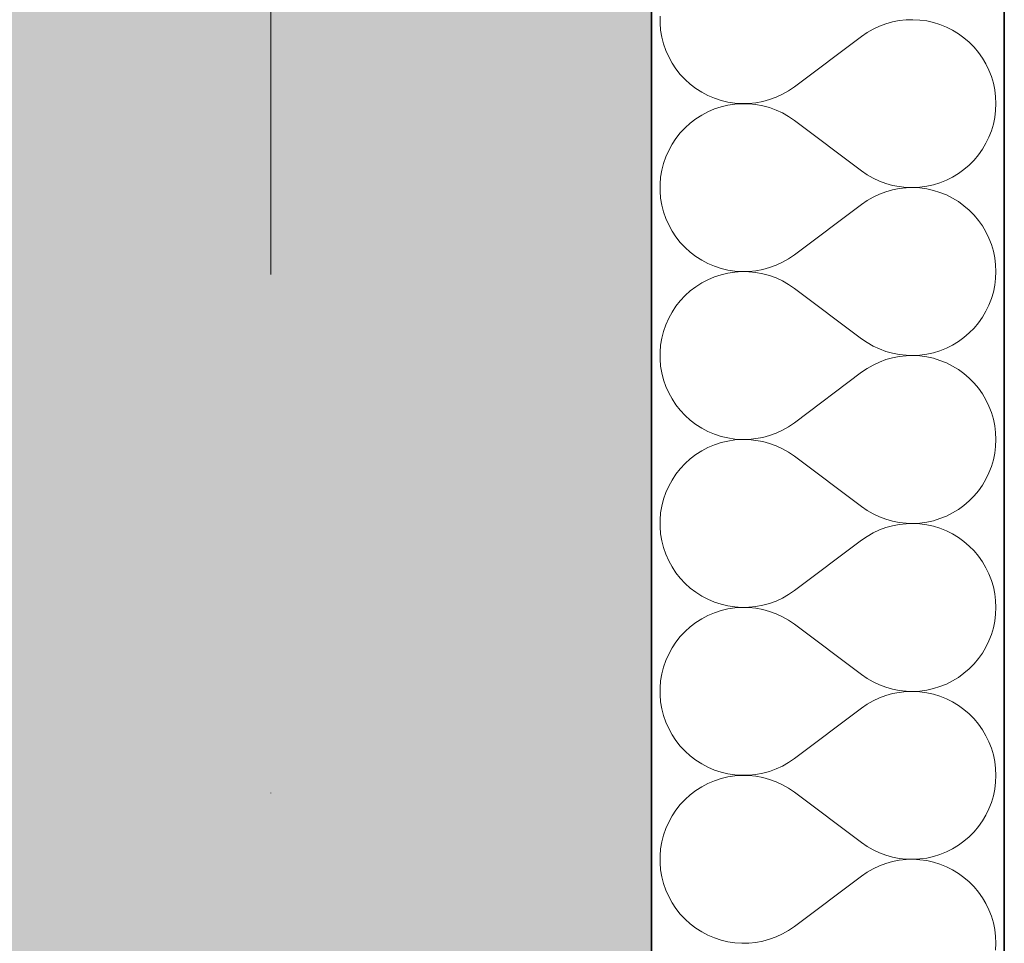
# Model space of a CAD drawing. Header units: millimetres. Extents: x 82175 to 237000, y 24756 to 471700.
# Tile 225 of 256: x 122425 to 122760, y 387416 to 387730. Entities that reach past the tile are written whole.
import ezdxf

# ---------------------------------------------------------------- set-up
doc = ezdxf.new("R2010")
doc.units = ezdxf.units.MM
doc.linetypes.add('Kropki i Kreski', pattern=[6.702778, 3.527778, -1.763889, 0, -1.411111])
for name, color, linetype in [('- A - ocieplenie', 8, 'Continuous'), ('Konstrukcja - Siatka mod', 8, 'Continuous'), ('Konstrukcja - Ściany zewnętrzne', 8, 'Continuous')]:
    doc.layers.add(name, color=color, linetype=linetype)

# ---------------------------------------------------------------- blocks, each defined once
blk = doc.blocks.new('*X32')
at = {"layer": '- A - ocieplenie', "linetype": 'Continuous', "lineweight": 13, "ltscale": 100}
for p, q in [((49799.98, 397263), (49799.98, 397260.61)), ((49799.98, 397260.61), (49800.18, 397258.23)), ((49876.8, 397260.39), (49874.61, 397259.57)), ((49879.06, 397261.03), (49876.8, 397260.39)), ((49881.36, 397261.48), (49879.06, 397261.03)), ((49883.69, 397261.73), (49881.36, 397261.48)), ((49886.03, 397261.8), (49883.69, 397261.73)), ((49888.37, 397261.67), (49886.03, 397261.8)), ((49890.69, 397261.36), (49888.37, 397261.67)), ((49892.97, 397260.85), (49890.69, 397261.36)), ((49895.21, 397260.16), (49892.97, 397260.85)), ((49897.39, 397259.29), (49895.21, 397260.16)), ((49800.18, 397258.23), (49800.57, 397255.88)), ((49870.45, 397257.42), (49868.52, 397256.09)), ((49872.49, 397258.58), (49870.45, 397257.42)), ((49874.61, 397259.57), (49872.49, 397258.58)), ((49899.48, 397258.24), (49897.39, 397259.29)), ((49901.48, 397257.02), (49899.48, 397258.24)), ((49903.38, 397255.65), (49901.48, 397257.02)), ((49800.57, 397255.88), (49801.17, 397253.56)), ((49801.17, 397253.56), (49801.95, 397251.31)), ((49845.67, 397238.94), (49868.52, 397256.09)), ((49905.16, 397254.12), (49903.38, 397255.65)), ((49906.8, 397252.46), (49905.16, 397254.12)), ((49801.95, 397251.31), (49802.92, 397249.13)), ((49908.31, 397250.66), (49906.8, 397252.46)), ((49909.66, 397248.75), (49908.31, 397250.66)), ((49802.92, 397249.13), (49804.06, 397247.04)), ((49804.06, 397247.04), (49805.38, 397245.05)), ((49910.85, 397246.73), (49909.66, 397248.75)), ((49911.87, 397244.62), (49910.85, 397246.73)), ((49805.38, 397245.05), (49806.86, 397243.17)), ((49806.86, 397243.17), (49808.49, 397241.43)), ((49912.72, 397242.44), (49911.87, 397244.62)), ((49808.49, 397241.43), (49810.26, 397239.83)), ((49810.26, 397239.83), (49812.16, 397238.38)), ((49913.38, 397240.19), (49912.72, 397242.44)), ((49913.86, 397237.9), (49913.38, 397240.19)), ((49812.16, 397238.38), (49814.17, 397237.1)), ((49814.17, 397237.1), (49816.28, 397235.99)), ((49839.46, 397235.41), (49841.63, 397236.41)), ((49841.63, 397236.41), (49843.7, 397237.59)), ((49843.7, 397237.59), (49845.67, 397238.94)), ((49914.14, 397235.57), (49913.86, 397237.9)), ((49816.28, 397235.99), (49818.48, 397235.05)), ((49818.48, 397235.05), (49820.75, 397234.31)), ((49820.75, 397234.31), (49823.07, 397233.76)), ((49823.07, 397233.76), (49825.43, 397233.4)), ((49825.43, 397233.06), (49823.07, 397232.71)), ((49825.43, 397233.4), (49827.81, 397233.24)), ((49827.81, 397233.22), (49825.43, 397233.06)), ((49827.81, 397233.24), (49830.2, 397233.28)), ((49830.2, 397233.18), (49827.81, 397233.22)), ((49830.2, 397233.28), (49832.57, 397233.52)), ((49832.57, 397232.94), (49830.2, 397233.18)), ((49832.57, 397233.52), (49834.92, 397233.96)), ((49834.92, 397233.96), (49837.22, 397234.59)), ((49837.22, 397234.59), (49839.46, 397235.41)), ((49914.24, 397233.23), (49914.14, 397235.57)), ((49914.14, 397230.89), (49914.24, 397233.23)), ((49816.28, 397230.48), (49814.17, 397229.36)), ((49818.48, 397231.41), (49816.28, 397230.48)), ((49820.75, 397232.15), (49818.48, 397231.41)), ((49823.07, 397232.71), (49820.75, 397232.15)), ((49834.92, 397232.51), (49832.57, 397232.94)), ((49837.22, 397231.88), (49834.92, 397232.51)), ((49839.46, 397231.05), (49837.22, 397231.88)), ((49841.63, 397230.05), (49839.46, 397231.05)), ((49843.7, 397228.87), (49841.63, 397230.05)), ((49913.86, 397228.57), (49914.14, 397230.89)), ((49810.26, 397226.63), (49808.49, 397225.03)), ((49812.16, 397228.08), (49810.26, 397226.63)), ((49814.17, 397229.36), (49812.16, 397228.08)), ((49845.67, 397227.52), (49843.7, 397228.87)), ((49845.67, 397227.52), (49868.52, 397210.37)), ((49913.38, 397226.27), (49913.86, 397228.57)), ((49806.86, 397223.29), (49805.38, 397221.42)), ((49808.49, 397225.03), (49806.86, 397223.29)), ((49911.87, 397221.84), (49912.72, 397224.03)), ((49912.72, 397224.03), (49913.38, 397226.27)), ((49805.38, 397221.42), (49804.06, 397219.43)), ((49909.66, 397217.71), (49910.85, 397219.73)), ((49910.85, 397219.73), (49911.87, 397221.84)), ((49802.92, 397217.33), (49801.95, 397215.15)), ((49804.06, 397219.43), (49802.92, 397217.33)), ((49908.31, 397215.8), (49909.66, 397217.71)), ((49801.17, 397212.9), (49800.57, 397210.58)), ((49801.95, 397215.15), (49801.17, 397212.9)), ((49905.16, 397212.34), (49906.8, 397214.01)), ((49906.8, 397214.01), (49908.31, 397215.8)), ((49800.57, 397210.58), (49800.18, 397208.23)), ((49868.52, 397210.37), (49870.45, 397209.05)), ((49901.48, 397209.44), (49903.38, 397210.81)), ((49903.38, 397210.81), (49905.16, 397212.34)), ((49800.18, 397208.23), (49799.98, 397205.85)), ((49870.45, 397209.05), (49872.49, 397207.88)), ((49872.49, 397207.88), (49874.61, 397206.89)), ((49874.61, 397206.89), (49876.8, 397206.07)), ((49892.97, 397205.61), (49895.21, 397206.3)), ((49895.21, 397206.3), (49897.39, 397207.17)), ((49897.39, 397207.17), (49899.48, 397208.22)), ((49899.48, 397208.22), (49901.48, 397209.44)), ((49799.98, 397205.85), (49799.98, 397203.47)), ((49799.98, 397203.47), (49800.18, 397201.09)), ((49876.8, 397203.25), (49874.61, 397202.43)), ((49876.8, 397206.07), (49879.06, 397205.43)), ((49879.06, 397203.88), (49876.8, 397203.25)), ((49879.06, 397205.43), (49881.36, 397204.99)), ((49881.36, 397204.33), (49879.06, 397203.88)), ((49881.36, 397204.99), (49883.69, 397204.73)), ((49883.69, 397204.59), (49881.36, 397204.33)), ((49883.69, 397204.73), (49886.03, 397204.66)), ((49886.03, 397204.66), (49883.69, 397204.59)), ((49886.03, 397204.66), (49888.37, 397204.79)), ((49888.37, 397204.53), (49886.03, 397204.66)), ((49888.37, 397204.79), (49890.69, 397205.1)), ((49890.69, 397204.21), (49888.37, 397204.53)), ((49890.69, 397205.1), (49892.97, 397205.61)), ((49892.97, 397203.71), (49890.69, 397204.21)), ((49895.21, 397203.02), (49892.97, 397203.71)), ((49897.39, 397202.15), (49895.21, 397203.02)), ((49800.18, 397201.09), (49800.57, 397198.73)), ((49870.45, 397200.27), (49868.52, 397198.94)), ((49872.49, 397201.44), (49870.45, 397200.27)), ((49874.61, 397202.43), (49872.49, 397201.44)), ((49899.48, 397201.1), (49897.39, 397202.15)), ((49901.48, 397199.88), (49899.48, 397201.1)), ((49903.38, 397198.51), (49901.48, 397199.88)), ((49800.57, 397198.73), (49801.17, 397196.42)), ((49801.17, 397196.42), (49801.95, 397194.17)), ((49845.67, 397181.8), (49868.52, 397198.94)), ((49905.16, 397196.98), (49903.38, 397198.51)), ((49906.8, 397195.31), (49905.16, 397196.98)), ((49801.95, 397194.17), (49802.92, 397191.99)), ((49908.31, 397193.52), (49906.8, 397195.31)), ((49909.66, 397191.6), (49908.31, 397193.52)), ((49802.92, 397191.99), (49804.06, 397189.89)), ((49804.06, 397189.89), (49805.38, 397187.9)), ((49910.85, 397189.59), (49909.66, 397191.6)), ((49911.87, 397187.48), (49910.85, 397189.59)), ((49805.38, 397187.9), (49806.86, 397186.03)), ((49912.72, 397185.29), (49911.87, 397187.48)), ((49806.86, 397186.03), (49808.49, 397184.29)), ((49808.49, 397184.29), (49810.26, 397182.69)), ((49913.38, 397183.05), (49912.72, 397185.29)), ((49913.86, 397180.75), (49913.38, 397183.05)), ((49810.26, 397182.69), (49812.16, 397181.24)), ((49812.16, 397181.24), (49814.17, 397179.95)), ((49814.17, 397179.95), (49816.28, 397178.84)), ((49841.63, 397179.27), (49843.7, 397180.45)), ((49843.7, 397180.45), (49845.67, 397181.8)), ((49914.14, 397178.43), (49913.86, 397180.75)), ((49816.28, 397178.84), (49818.48, 397177.91)), ((49818.48, 397177.91), (49820.75, 397177.17)), ((49820.75, 397177.17), (49823.07, 397176.61)), ((49823.07, 397176.61), (49825.43, 397176.26)), ((49825.43, 397176.26), (49827.81, 397176.1)), ((49827.81, 397176.08), (49825.43, 397175.92)), ((49827.81, 397176.1), (49830.2, 397176.14)), ((49830.2, 397176.04), (49827.81, 397176.08)), ((49830.2, 397176.14), (49832.57, 397176.38)), ((49832.57, 397176.38), (49834.92, 397176.81)), ((49834.92, 397176.81), (49837.22, 397177.44)), ((49837.22, 397177.44), (49839.46, 397178.26)), ((49839.46, 397178.26), (49841.63, 397179.27)), ((49914.24, 397176.09), (49914.14, 397178.43)), ((49914.14, 397173.75), (49914.24, 397176.09)), ((49816.28, 397173.33), (49814.17, 397172.22)), ((49818.48, 397174.26), (49816.28, 397173.33)), ((49820.75, 397175.01), (49818.48, 397174.26)), ((49823.07, 397175.56), (49820.75, 397175.01)), ((49825.43, 397175.92), (49823.07, 397175.56)), ((49832.57, 397175.8), (49830.2, 397176.04)), ((49834.92, 397175.36), (49832.57, 397175.8)), ((49837.22, 397174.73), (49834.92, 397175.36)), ((49839.46, 397173.91), (49837.22, 397174.73)), ((49841.63, 397172.91), (49839.46, 397173.91)), ((49843.7, 397171.72), (49841.63, 397172.91)), ((49913.86, 397171.42), (49914.14, 397173.75)), ((49810.26, 397169.49), (49808.49, 397167.89)), ((49812.16, 397170.94), (49810.26, 397169.49)), ((49814.17, 397172.22), (49812.16, 397170.94)), ((49845.67, 397170.37), (49843.7, 397171.72)), ((49845.67, 397170.37), (49868.52, 397153.23)), ((49913.38, 397169.13), (49913.86, 397171.42)), ((49806.86, 397166.15), (49805.38, 397164.27)), ((49808.49, 397167.89), (49806.86, 397166.15)), ((49911.87, 397164.7), (49912.72, 397166.88)), ((49912.72, 397166.88), (49913.38, 397169.13)), ((49805.38, 397164.27), (49804.06, 397162.28)), ((49910.85, 397162.59), (49911.87, 397164.7)), ((49802.92, 397160.19), (49801.95, 397158.01)), ((49804.06, 397162.28), (49802.92, 397160.19)), ((49908.31, 397158.66), (49909.66, 397160.57)), ((49909.66, 397160.57), (49910.85, 397162.59)), ((49801.95, 397158.01), (49801.17, 397155.75)), ((49905.16, 397155.2), (49906.8, 397156.86)), ((49906.8, 397156.86), (49908.31, 397158.66)), ((49800.57, 397153.44), (49800.18, 397151.09)), ((49801.17, 397155.75), (49800.57, 397153.44)), ((49868.52, 397153.23), (49870.45, 397151.9)), ((49901.48, 397152.29), (49903.38, 397153.67)), ((49903.38, 397153.67), (49905.16, 397155.2)), ((49800.18, 397151.09), (49799.98, 397148.71)), ((49870.45, 397151.9), (49872.49, 397150.74)), ((49872.49, 397150.74), (49874.61, 397149.74)), ((49874.61, 397149.74), (49876.8, 397148.93)), ((49895.21, 397149.16), (49897.39, 397150.03)), ((49897.39, 397150.03), (49899.48, 397151.08)), ((49899.48, 397151.08), (49901.48, 397152.29)), ((49799.98, 397148.71), (49799.98, 397146.32)), ((49799.98, 397146.32), (49800.18, 397143.94)), ((49876.8, 397146.11), (49874.61, 397145.29)), ((49876.8, 397148.93), (49879.06, 397148.29)), ((49879.06, 397146.74), (49876.8, 397146.11)), ((49879.06, 397148.29), (49881.36, 397147.84)), ((49881.36, 397147.19), (49879.06, 397146.74)), ((49881.36, 397147.84), (49883.69, 397147.59)), ((49883.69, 397147.45), (49881.36, 397147.19)), ((49883.69, 397147.59), (49886.03, 397147.52)), ((49886.03, 397147.51), (49883.69, 397147.45)), ((49886.03, 397147.52), (49888.37, 397147.64)), ((49888.37, 397147.39), (49886.03, 397147.51)), ((49888.37, 397147.64), (49890.69, 397147.96)), ((49890.69, 397147.07), (49888.37, 397147.39)), ((49890.69, 397147.96), (49892.97, 397148.47)), ((49892.97, 397146.57), (49890.69, 397147.07)), ((49892.97, 397148.47), (49895.21, 397149.16)), ((49895.21, 397145.87), (49892.97, 397146.57)), ((49800.18, 397143.94), (49800.57, 397141.59)), ((49870.45, 397143.13), (49868.52, 397141.8)), ((49872.49, 397144.29), (49870.45, 397143.13)), ((49874.61, 397145.29), (49872.49, 397144.29)), ((49897.39, 397145), (49895.21, 397145.87)), ((49899.48, 397143.95), (49897.39, 397145)), ((49901.48, 397142.74), (49899.48, 397143.95)), ((49903.38, 397141.36), (49901.48, 397142.74)), ((49800.57, 397141.59), (49801.17, 397139.28)), ((49801.17, 397139.28), (49801.95, 397137.02)), ((49845.67, 397124.66), (49868.52, 397141.8)), ((49905.16, 397139.84), (49903.38, 397141.36)), ((49906.8, 397138.17), (49905.16, 397139.84)), ((49801.95, 397137.02), (49802.92, 397134.84)), ((49908.31, 397136.37), (49906.8, 397138.17)), ((49909.66, 397134.46), (49908.31, 397136.37)), ((49802.92, 397134.84), (49804.06, 397132.75)), ((49804.06, 397132.75), (49805.38, 397130.76)), ((49910.85, 397132.44), (49909.66, 397134.46)), ((49805.38, 397130.76), (49806.86, 397128.89)), ((49911.87, 397130.34), (49910.85, 397132.44)), ((49912.72, 397128.15), (49911.87, 397130.34)), ((49806.86, 397128.89), (49808.49, 397127.14)), ((49808.49, 397127.14), (49810.26, 397125.54)), ((49913.38, 397125.9), (49912.72, 397128.15)), ((49913.86, 397123.61), (49913.38, 397125.9)), ((49810.26, 397125.54), (49812.16, 397124.1)), ((49812.16, 397124.1), (49814.17, 397122.81)), ((49814.17, 397122.81), (49816.28, 397121.7)), ((49841.63, 397122.13), (49843.7, 397123.31)), ((49843.7, 397123.31), (49845.67, 397124.66)), ((49914.14, 397121.29), (49913.86, 397123.61)), ((49816.28, 397121.7), (49818.48, 397120.77)), ((49818.48, 397120.77), (49820.75, 397120.02)), ((49820.75, 397120.02), (49823.07, 397119.47)), ((49823.07, 397119.47), (49825.43, 397119.11)), ((49825.43, 397119.11), (49827.81, 397118.95)), ((49830.2, 397118.99), (49832.57, 397119.23)), ((49832.57, 397119.23), (49834.92, 397119.67)), ((49834.92, 397119.67), (49837.22, 397120.3)), ((49837.22, 397120.3), (49839.46, 397121.12)), ((49839.46, 397121.12), (49841.63, 397122.13)), ((49914.24, 397118.94), (49914.14, 397121.29)), ((49816.28, 397116.19), (49814.17, 397115.08)), ((49818.48, 397117.12), (49816.28, 397116.19)), ((49820.75, 397117.87), (49818.48, 397117.12)), ((49823.07, 397118.42), (49820.75, 397117.87)), ((49825.43, 397118.78), (49823.07, 397118.42)), ((49827.81, 397118.94), (49825.43, 397118.78)), ((49827.81, 397118.95), (49830.2, 397118.99)), ((49830.2, 397118.9), (49827.81, 397118.94)), ((49832.57, 397118.66), (49830.2, 397118.9)), ((49834.92, 397118.22), (49832.57, 397118.66)), ((49837.22, 397117.59), (49834.92, 397118.22)), ((49839.46, 397116.77), (49837.22, 397117.59)), ((49841.63, 397115.76), (49839.46, 397116.77)), ((49843.7, 397114.58), (49841.63, 397115.76)), ((49913.86, 397114.28), (49914.14, 397116.6)), ((49914.14, 397116.6), (49914.24, 397118.94)), ((49812.16, 397113.79), (49810.26, 397112.35)), ((49814.17, 397115.08), (49812.16, 397113.79)), ((49845.67, 397113.23), (49843.7, 397114.58)), ((49845.67, 397113.23), (49868.52, 397096.09)), ((49913.38, 397111.99), (49913.86, 397114.28)), ((49808.49, 397110.75), (49806.86, 397109)), ((49810.26, 397112.35), (49808.49, 397110.75)), ((49911.87, 397107.55), (49912.72, 397109.74)), ((49912.72, 397109.74), (49913.38, 397111.99)), ((49805.38, 397107.13), (49804.06, 397105.14)), ((49806.86, 397109), (49805.38, 397107.13)), ((49910.85, 397105.45), (49911.87, 397107.55)), ((49802.92, 397103.05), (49801.95, 397100.87)), ((49804.06, 397105.14), (49802.92, 397103.05)), ((49908.31, 397101.52), (49909.66, 397103.43)), ((49909.66, 397103.43), (49910.85, 397105.45)), ((49801.95, 397100.87), (49801.17, 397098.61)), ((49905.16, 397098.05), (49906.8, 397099.72)), ((49906.8, 397099.72), (49908.31, 397101.52)), ((49800.57, 397096.3), (49800.18, 397093.95)), ((49801.17, 397098.61), (49800.57, 397096.3)), ((49868.52, 397096.09), (49870.45, 397094.76)), ((49901.48, 397095.15), (49903.38, 397096.53)), ((49903.38, 397096.53), (49905.16, 397098.05)), ((49800.18, 397093.95), (49799.98, 397091.57)), ((49870.45, 397094.76), (49872.49, 397093.6)), ((49872.49, 397093.6), (49874.61, 397092.6)), ((49874.61, 397092.6), (49876.8, 397091.78)), ((49895.21, 397092.02), (49897.39, 397092.89)), ((49897.39, 397092.89), (49899.48, 397093.94)), ((49899.48, 397093.94), (49901.48, 397095.15)), ((49799.98, 397091.57), (49799.98, 397089.18)), ((49799.98, 397089.18), (49800.18, 397086.8)), ((49876.8, 397088.96), (49874.61, 397088.15)), ((49876.8, 397091.78), (49879.06, 397091.15)), ((49879.06, 397089.6), (49876.8, 397088.96)), ((49879.06, 397091.15), (49881.36, 397090.7)), ((49881.36, 397090.05), (49879.06, 397089.6)), ((49881.36, 397090.7), (49883.69, 397090.44)), ((49883.69, 397090.3), (49881.36, 397090.05)), ((49883.69, 397090.44), (49886.03, 397090.38)), ((49886.03, 397090.37), (49883.69, 397090.3)), ((49886.03, 397090.38), (49888.37, 397090.5)), ((49888.37, 397090.25), (49886.03, 397090.37)), ((49888.37, 397090.5), (49890.69, 397090.82)), ((49890.69, 397089.93), (49888.37, 397090.25)), ((49890.69, 397090.82), (49892.97, 397091.32)), ((49892.97, 397089.42), (49890.69, 397089.93)), ((49892.97, 397091.32), (49895.21, 397092.02)), ((49895.21, 397088.73), (49892.97, 397089.42)), ((49800.18, 397086.8), (49800.57, 397084.45)), ((49870.45, 397085.99), (49868.52, 397084.66)), ((49872.49, 397087.15), (49870.45, 397085.99)), ((49874.61, 397088.15), (49872.49, 397087.15)), ((49897.39, 397087.86), (49895.21, 397088.73)), ((49899.48, 397086.81), (49897.39, 397087.86)), ((49901.48, 397085.6), (49899.48, 397086.81)), ((49800.57, 397084.45), (49801.17, 397082.14)), ((49845.67, 397067.52), (49868.52, 397084.66)), ((49903.38, 397084.22), (49901.48, 397085.6)), ((49905.16, 397082.69), (49903.38, 397084.22)), ((49906.8, 397081.03), (49905.16, 397082.69)), ((49801.17, 397082.14), (49801.95, 397079.88)), ((49801.95, 397079.88), (49802.92, 397077.7)), ((49908.31, 397079.23), (49906.8, 397081.03)), ((49909.66, 397077.32), (49908.31, 397079.23)), ((49802.92, 397077.7), (49804.06, 397075.61)), ((49804.06, 397075.61), (49805.38, 397073.62)), ((49910.85, 397075.3), (49909.66, 397077.32)), ((49805.38, 397073.62), (49806.86, 397071.74)), ((49911.87, 397073.19), (49910.85, 397075.3)), ((49912.72, 397071.01), (49911.87, 397073.19)), ((49806.86, 397071.74), (49808.49, 397070)), ((49808.49, 397070), (49810.26, 397068.4)), ((49913.38, 397068.76), (49912.72, 397071.01)), ((49810.26, 397068.4), (49812.16, 397066.95)), ((49812.16, 397066.95), (49814.17, 397065.67)), ((49814.17, 397065.67), (49816.28, 397064.56)), ((49841.63, 397064.98), (49843.7, 397066.17)), ((49843.7, 397066.17), (49845.67, 397067.52)), ((49913.86, 397066.47), (49913.38, 397068.76)), ((49914.14, 397064.14), (49913.86, 397066.47)), ((49816.28, 397064.56), (49818.48, 397063.63)), ((49818.48, 397063.63), (49820.75, 397062.88)), ((49820.75, 397062.88), (49823.07, 397062.33)), ((49823.07, 397062.33), (49825.43, 397061.97)), ((49832.57, 397062.09), (49834.92, 397062.53)), ((49834.92, 397062.53), (49837.22, 397063.16)), ((49837.22, 397063.16), (49839.46, 397063.98)), ((49839.46, 397063.98), (49841.63, 397064.98)), ((49914.24, 397061.8), (49914.14, 397064.14)), ((49816.28, 397059.05), (49814.17, 397057.94)), ((49818.48, 397059.98), (49816.28, 397059.05)), ((49820.75, 397060.72), (49818.48, 397059.98)), ((49823.07, 397061.28), (49820.75, 397060.72)), ((49825.43, 397061.63), (49823.07, 397061.28)), ((49825.43, 397061.97), (49827.81, 397061.81)), ((49827.81, 397061.79), (49825.43, 397061.63)), ((49827.81, 397061.81), (49830.2, 397061.85)), ((49830.2, 397061.75), (49827.81, 397061.79)), ((49830.2, 397061.85), (49832.57, 397062.09)), ((49832.57, 397061.51), (49830.2, 397061.75)), ((49834.92, 397061.08), (49832.57, 397061.51)), ((49837.22, 397060.45), (49834.92, 397061.08)), ((49839.46, 397059.63), (49837.22, 397060.45)), ((49841.63, 397058.62), (49839.46, 397059.63)), ((49913.86, 397057.14), (49914.14, 397059.46)), ((49914.14, 397059.46), (49914.24, 397061.8)), ((49812.16, 397056.65), (49810.26, 397055.2)), ((49814.17, 397057.94), (49812.16, 397056.65)), ((49843.7, 397057.44), (49841.63, 397058.62)), ((49845.67, 397056.09), (49843.7, 397057.44)), ((49845.67, 397056.09), (49868.52, 397038.94)), ((49913.38, 397054.84), (49913.86, 397057.14)), ((49808.49, 397053.6), (49806.86, 397051.86)), ((49810.26, 397055.2), (49808.49, 397053.6)), ((49911.87, 397050.41), (49912.72, 397052.6)), ((49912.72, 397052.6), (49913.38, 397054.84)), ((49805.38, 397049.99), (49804.06, 397048)), ((49806.86, 397051.86), (49805.38, 397049.99)), ((49910.85, 397048.3), (49911.87, 397050.41)), ((49802.92, 397045.9), (49801.95, 397043.72)), ((49804.06, 397048), (49802.92, 397045.9)), ((49908.31, 397044.37), (49909.66, 397046.29)), ((49909.66, 397046.29), (49910.85, 397048.3)), ((49801.95, 397043.72), (49801.17, 397041.47)), ((49905.16, 397040.91), (49906.8, 397042.58)), ((49906.8, 397042.58), (49908.31, 397044.37)), ((49800.57, 397039.16), (49800.18, 397036.8)), ((49801.17, 397041.47), (49800.57, 397039.16)), ((49868.52, 397038.94), (49870.45, 397037.62)), ((49901.48, 397038.01), (49903.38, 397039.38)), ((49903.38, 397039.38), (49905.16, 397040.91)), ((49800.18, 397036.8), (49799.98, 397034.42)), ((49870.45, 397037.62), (49872.49, 397036.45)), ((49872.49, 397036.45), (49874.61, 397035.46)), ((49874.61, 397035.46), (49876.8, 397034.64)), ((49895.21, 397034.87), (49897.39, 397035.74)), ((49897.39, 397035.74), (49899.48, 397036.79)), ((49899.48, 397036.79), (49901.48, 397038.01)), ((49799.98, 397034.42), (49799.98, 397032.04)), ((49799.98, 397032.04), (49800.18, 397029.66)), ((49876.8, 397034.64), (49879.06, 397034.01)), ((49879.06, 397032.46), (49876.8, 397031.82)), ((49879.06, 397034.01), (49881.36, 397033.56)), ((49881.36, 397032.9), (49879.06, 397032.46)), ((49881.36, 397033.56), (49883.69, 397033.3)), ((49883.69, 397033.16), (49881.36, 397032.9)), ((49883.69, 397033.3), (49886.03, 397033.23)), ((49886.03, 397033.23), (49883.69, 397033.16)), ((49886.03, 397033.23), (49888.37, 397033.36)), ((49888.37, 397033.1), (49886.03, 397033.23)), ((49888.37, 397033.36), (49890.69, 397033.68)), ((49890.69, 397032.79), (49888.37, 397033.1)), ((49890.69, 397033.68), (49892.97, 397034.18)), ((49892.97, 397032.28), (49890.69, 397032.79)), ((49892.97, 397034.18), (49895.21, 397034.87)), ((49895.21, 397031.59), (49892.97, 397032.28)), ((49800.18, 397029.66), (49800.57, 397027.31)), ((49870.45, 397028.84), (49868.52, 397027.52)), ((49872.49, 397030.01), (49870.45, 397028.84)), ((49874.61, 397031), (49872.49, 397030.01)), ((49876.8, 397031.82), (49874.61, 397031)), ((49897.39, 397030.72), (49895.21, 397031.59)), ((49899.48, 397029.67), (49897.39, 397030.72)), ((49901.48, 397028.45), (49899.48, 397029.67)), ((49800.57, 397027.31), (49801.17, 397024.99)), ((49845.67, 397010.37), (49868.52, 397027.52)), ((49903.38, 397027.08), (49901.48, 397028.45)), ((49905.16, 397025.55), (49903.38, 397027.08)), ((49906.8, 397023.88), (49905.16, 397025.55)), ((49801.17, 397024.99), (49801.95, 397022.74)), ((49801.95, 397022.74), (49802.92, 397020.56)), ((49908.31, 397022.09), (49906.8, 397023.88)), ((49909.66, 397020.18), (49908.31, 397022.09)), ((49802.92, 397020.56), (49804.06, 397018.46)), ((49910.85, 397018.16), (49909.66, 397020.18)), ((49804.06, 397018.46), (49805.38, 397016.47)), ((49805.38, 397016.47), (49806.86, 397014.6)), ((49911.87, 397016.05), (49910.85, 397018.16)), ((49912.72, 397013.86), (49911.87, 397016.05)), ((49806.86, 397014.6), (49808.49, 397012.86)), ((49808.49, 397012.86), (49810.26, 397011.26)), ((49913.38, 397011.62), (49912.72, 397013.86)), ((49810.26, 397011.26), (49812.16, 397009.81)), ((49812.16, 397009.81), (49814.17, 397008.53)), ((49841.63, 397007.84), (49843.7, 397009.02)), ((49843.7, 397009.02), (49845.67, 397010.37)), ((49913.86, 397009.32), (49913.38, 397011.62)), ((49914.14, 397007), (49913.86, 397009.32)), ((49814.17, 397008.53), (49816.28, 397007.41)), ((49816.28, 397007.41), (49818.48, 397006.48)), ((49818.48, 397006.48), (49820.75, 397005.74)), ((49820.75, 397005.74), (49823.07, 397005.18)), ((49832.57, 397004.95), (49834.92, 397005.38)), ((49834.92, 397005.38), (49837.22, 397006.01)), ((49837.22, 397006.01), (49839.46, 397006.84)), ((49839.46, 397006.84), (49841.63, 397007.84)), ((49914.24, 397004.66), (49914.14, 397007)), ((49816.28, 397001.9), (49814.17, 397000.79)), ((49818.48, 397002.84), (49816.28, 397001.9)), ((49820.75, 397003.58), (49818.48, 397002.84)), ((49823.07, 397004.13), (49820.75, 397003.58)), ((49823.07, 397005.18), (49825.43, 397004.83)), ((49825.43, 397004.49), (49823.07, 397004.13)), ((49825.43, 397004.83), (49827.81, 397004.67)), ((49827.81, 397004.65), (49825.43, 397004.49)), ((49827.81, 397004.67), (49830.2, 397004.71)), ((49830.2, 397004.61), (49827.81, 397004.65)), ((49830.2, 397004.71), (49832.57, 397004.95)), ((49832.57, 397004.37), (49830.2, 397004.61)), ((49834.92, 397003.93), (49832.57, 397004.37)), ((49837.22, 397003.3), (49834.92, 397003.93)), ((49839.46, 397002.48), (49837.22, 397003.3)), ((49841.63, 397001.48), (49839.46, 397002.48)), ((49913.86, 396999.99), (49914.14, 397002.32)), ((49914.14, 397002.32), (49914.24, 397004.66)), ((49812.16, 396999.51), (49810.26, 396998.06)), ((49814.17, 397000.79), (49812.16, 396999.51)), ((49843.7, 397000.3), (49841.63, 397001.48)), ((49845.67, 396998.94), (49843.7, 397000.3)), ((49845.67, 396998.94), (49868.52, 396981.8)), ((49913.38, 396997.7), (49913.86, 396999.99)), ((49808.49, 396996.46), (49806.86, 396994.72)), ((49810.26, 396998.06), (49808.49, 396996.46)), ((49911.87, 396993.27), (49912.72, 396995.45)), ((49912.72, 396995.45), (49913.38, 396997.7)), ((49805.38, 396992.84), (49804.06, 396990.85)), ((49806.86, 396994.72), (49805.38, 396992.84)), ((49910.85, 396991.16), (49911.87, 396993.27)), ((49802.92, 396988.76), (49801.95, 396986.58)), ((49804.06, 396990.85), (49802.92, 396988.76)), ((49908.31, 396987.23), (49909.66, 396989.14)), ((49909.66, 396989.14), (49910.85, 396991.16)), ((49801.95, 396986.58), (49801.17, 396984.33)), ((49905.16, 396983.77), (49906.8, 396985.43)), ((49906.8, 396985.43), (49908.31, 396987.23)), ((49800.57, 396982.01), (49800.18, 396979.66)), ((49801.17, 396984.33), (49800.57, 396982.01)), ((49868.52, 396981.8), (49870.45, 396980.47)), ((49901.48, 396980.87), (49903.38, 396982.24)), ((49903.38, 396982.24), (49905.16, 396983.77)), ((49800.18, 396979.66), (49799.98, 396977.28)), ((49870.45, 396980.47), (49872.49, 396979.31)), ((49872.49, 396979.31), (49874.61, 396978.32)), ((49895.21, 396977.73), (49897.39, 396978.6)), ((49897.39, 396978.6), (49899.48, 396979.65)), ((49899.48, 396979.65), (49901.48, 396980.87)), ((49799.98, 396977.28), (49799.98, 396974.89)), ((49874.61, 396978.32), (49876.8, 396977.5)), ((49876.8, 396977.5), (49879.06, 396976.86)), ((49879.06, 396975.31), (49876.8, 396974.68)), ((49879.06, 396976.86), (49881.36, 396976.41)), ((49881.36, 396975.76), (49879.06, 396975.31)), ((49881.36, 396976.41), (49883.69, 396976.16)), ((49883.69, 396976.02), (49881.36, 396975.76)), ((49883.69, 396976.16), (49886.03, 396976.09)), ((49886.03, 396976.09), (49883.69, 396976.02)), ((49886.03, 396976.09), (49888.37, 396976.22)), ((49888.37, 396975.96), (49886.03, 396976.09)), ((49888.37, 396976.22), (49890.69, 396976.53)), ((49890.69, 396975.64), (49888.37, 396975.96)), ((49890.69, 396976.53), (49892.97, 396977.04)), ((49892.97, 396975.14), (49890.69, 396975.64)), ((49892.97, 396977.04), (49895.21, 396977.73)), ((49895.21, 396974.45), (49892.97, 396975.14)), ((49799.98, 396974.89), (49800.18, 396972.52)), ((49800.18, 396972.52), (49800.57, 396970.16)), ((49872.49, 396972.87), (49870.45, 396971.7)), ((49874.61, 396973.86), (49872.49, 396972.87)), ((49876.8, 396974.68), (49874.61, 396973.86)), ((49897.39, 396973.57), (49895.21, 396974.45)), ((49899.48, 396972.53), (49897.39, 396973.57)), ((49901.48, 396971.31), (49899.48, 396972.53)), ((49800.57, 396970.16), (49801.17, 396967.85)), ((49845.67, 396953.23), (49868.52, 396970.37)), ((49870.45, 396971.7), (49868.52, 396970.37)), ((49903.38, 396969.93), (49901.48, 396971.31)), ((49905.16, 396968.41), (49903.38, 396969.93)), ((49906.8, 396966.74), (49905.16, 396968.41)), ((49801.17, 396967.85), (49801.95, 396965.6)), ((49801.95, 396965.6), (49802.92, 396963.41)), ((49908.31, 396964.95), (49906.8, 396966.74)), ((49802.92, 396963.41), (49804.06, 396961.32)), ((49909.66, 396963.03), (49908.31, 396964.95)), ((49910.85, 396961.01), (49909.66, 396963.03)), ((49804.06, 396961.32), (49805.38, 396959.33)), ((49805.38, 396959.33), (49806.86, 396957.46)), ((49911.87, 396958.91), (49910.85, 396961.01)), ((49912.72, 396956.72), (49911.87, 396958.91)), ((49806.86, 396957.46), (49808.49, 396955.72)), ((49808.49, 396955.72), (49810.26, 396954.11)), ((49913.38, 396954.48), (49912.72, 396956.72)), ((49810.26, 396954.11), (49812.16, 396952.67)), ((49812.16, 396952.67), (49814.17, 396951.38)), ((49841.63, 396950.7), (49843.7, 396951.88)), ((49843.7, 396951.88), (49845.67, 396953.23)), ((49913.86, 396952.18), (49913.38, 396954.48)), ((49914.14, 396949.86), (49913.86, 396952.18)), ((49814.17, 396951.38), (49816.28, 396950.27)), ((49816.28, 396950.27), (49818.48, 396949.34)), ((49818.48, 396949.34), (49820.75, 396948.59)), ((49820.75, 396948.59), (49823.07, 396948.04)), ((49834.92, 396948.24), (49837.22, 396948.87)), ((49837.22, 396948.87), (49839.46, 396949.69)), ((49839.46, 396949.69), (49841.63, 396950.7)), ((49914.24, 396947.52), (49914.14, 396949.86)), ((49823.07, 396948.04), (49825.43, 396947.68)), ((49825.43, 396947.68), (49827.81, 396947.53)), ((49827.81, 396947.53), (49830.2, 396947.57)), ((49830.2, 396947.57), (49832.57, 396947.8)), ((49832.57, 396947.8), (49834.92, 396948.24)), ((49914.14, 396945.18), (49914.24, 396947.52))]:
    blk.add_line(p, q, dxfattribs=at)

msp = doc.modelspace()

# ---------------------------------------------------------------- hatches: boundary and pattern name
at = {"layer": 'Konstrukcja - Ściany zewnętrzne', "linetype": 'Continuous', "lineweight": 13}
msp.add_hatch(color=8, dxfattribs=at).paths.add_polyline_path([(122639.54, 386531.04), (122639.54, 389833.6), (122399.54, 389833.6), (122399.54, 386531.04)])

# ---------------------------------------------------------------- linework, layer by layer
at = {"layer": '- A - ocieplenie', "color": 8, "linetype": 'Continuous', "lineweight": 35, "ltscale": 100, "flags": 128}
for points in [[(122759.54, 386531.04), (122759.54, 389913.6)], [(122639.54, 389793.6), (122639.54, 386531.04)]]:
    msp.add_lwpolyline(points, dxfattribs=at)
at = {"layer": 'Konstrukcja - Siatka mod', "color": 8, "linetype": 'Kropki i Kreski', "lineweight": 13, "ltscale": 100}
msp.add_line((122510, 389337.01), (122510, 372372.16), dxfattribs=at)
at = {"layer": 'Konstrukcja - Ściany zewnętrzne', "color": 8, "linetype": 'Continuous', "lineweight": 35, "ltscale": 100, "flags": 128}
msp.add_lwpolyline([(122639.54, 386531.04), (122639.54, 389833.6)], dxfattribs=at)

# ---------------------------------------------------------------- block references
at = {"color": 8, "linetype": 'Continuous', "lineweight": 20, "ltscale": 100}
msp.add_blockref('*X32', (72842.44, -9531.59), dxfattribs=at)

doc.saveas('drawing.dxf')
